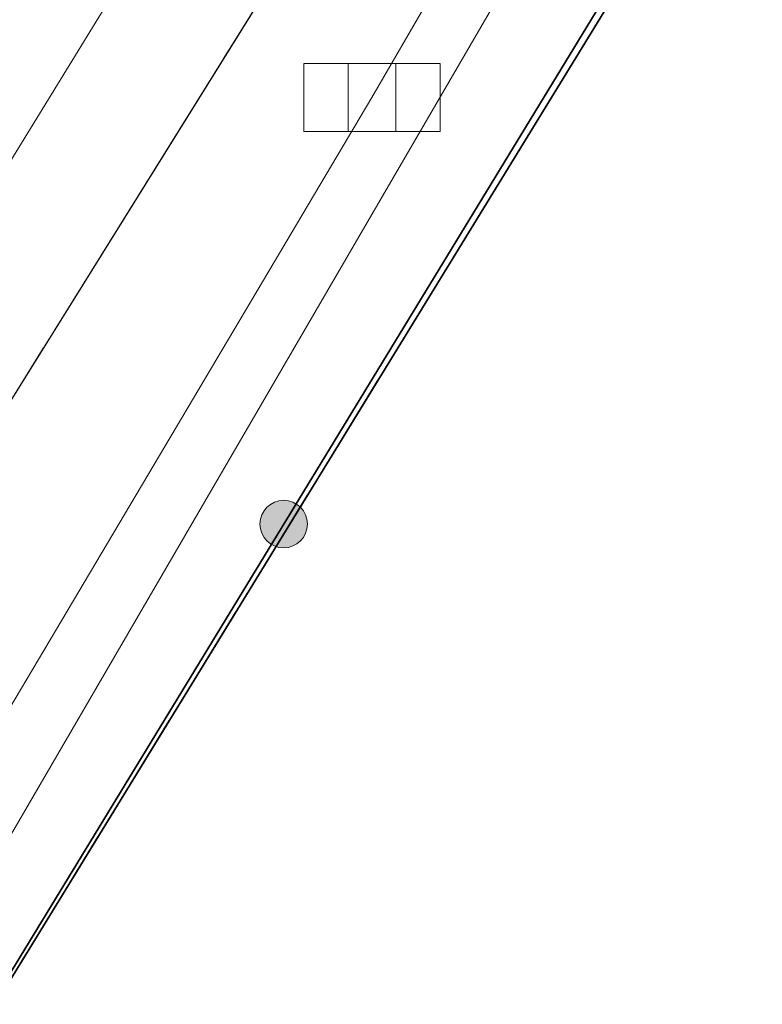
# Model space of a CAD drawing. Header units: millimetres. Extents: x 6505374 to 6517269, y 5595210 to 5612711.
# Tile 151 of 256: x 6513737.97 to 6513743.41, y 5608931.67 to 5608938.88. Entities that reach past the tile are written whole.
import ezdxf

# ---------------------------------------------------------------- set-up
doc = ezdxf.new("R2010")
doc.units = ezdxf.units.MM
for name, pattern in [('BUUT04', [200000, 0, -100000, 0, -100000]), ('EGBK02', [4, 1.5, -0.5, 1.5, -0.5]), ('EGBU01', [2, 0.5, -0.5, 0.5, -0.5]), ('OTKJ_A05', [2, 1.5, -0.5])]:
    doc.linetypes.add(name, pattern=pattern)
for name, color, linetype, lineweight in [('Działki', 18, 'Continuous', 0), ('Komunikacja (linie)', 18, 'Continuous', 0), ('Komunikacja (obszary)', 18, 'Continuous', 0), ('Ogrodzenia', 18, 'Continuous', 0), ('Przewody elektroenergetyczne', 1, 'Continuous', 0)]:
    doc.layers.add(name, color=color, linetype=linetype, lineweight=lineweight)
for name, color, linetype, lineweight, true_color in [('Kontury klasyfikacyjne', 82, 'Continuous', 0, 0x24bc24), ('Przewody kanalizacyjne', 36, 'Continuous', 0, 0x803300), ('Urządzenia związane z siecią (punkty)', 36, 'Continuous', 0, 0x803300), ('Użytki gruntowe', 96, 'Continuous', 0, 0x008000)]:
    doc.layers.add(name, color=color, linetype=linetype, lineweight=lineweight, true_color=true_color)

# ---------------------------------------------------------------- blocks, each defined once
blk = doc.blocks.new('SUKK_P05')
at = {"color": 36, "linetype": 'Continuous', "lineweight": 18, "true_color": 0x803300}
for p, q in [((-1, 0.5), (-1, -0.5)), ((1, 0.5), (-1, 0.5)), ((-0.35, 0.5), (-0.35, -0.5)), ((0.35, 0.5), (0.35, -0.5)), ((1, -0.5), (1, 0.5)), ((-1, -0.5), (1, -0.5))]:
    blk.add_line(p, q, dxfattribs=at)
blk = doc.blocks.new('OTOO_L05')
at = {"linetype": 'BUUT04', "lineweight": 18, "true_color": 0x000000}
h = blk.add_hatch(color=18, dxfattribs=at)
h.dxf.hatch_style = 1
h.paths.add_polyline_path([(-0.58, 0, 1), (0.58, 0, 1)])
at = {"color": 18, "true_color": 0x0a0909}
blk.add_circle((0, 0), 0.58, dxfattribs=at)

msp = doc.modelspace()

# ---------------------------------------------------------------- linework, layer by layer
at = {"layer": 'Działki', "color": 18, "linetype": 'Continuous', "lineweight": 25, "true_color": 0x000000, "flags": 128}
msp.add_lwpolyline([(6513728.405, 5608916.3594), (6513755.1102, 5608899.2949), (6513783.3817, 5608852.6783), (6513791.8663, 5608829.6222), (6513820.0039, 5608848.1162), (6513791.39, 5608894.48), (6513778.37, 5608912.46), (6513771.44, 5608922.03), (6513760.23, 5608931.63), (6513768.11, 5608939.93), (6513784.59, 5608952.83), (6513764.5392, 5608969.4834), (6513755.4757, 5608960.496), (6513728.405, 5608916.3594)], close=True, dxfattribs=at)
msp.add_lwpolyline([(6513622.9656, 5608809.8316), (6513664.703, 5608840.3867), (6513689.38, 5608863.33), (6513691.94, 5608866.97), (6513698.77, 5608874.88), (6513709.41, 5608888.11), (6513723.5081, 5608910.2019), (6513728.405, 5608916.3594), (6513755.4757, 5608960.496), (6513752.5799, 5608969.0493), (6513746.0475, 5608963.7667), (6513741.0079, 5608954.6266), (6513725.451, 5608927.7842), (6513720.2949, 5608919.1763), (6513708.89, 5608894.18), (6513700.3362, 5608888.8574), (6513675.328, 5608862.569), (6513647.4649, 5608839.5014), (6513645.2696, 5608838.0314), (6513628.9908, 5608826.034)], dxfattribs=at)
at = {"layer": 'Komunikacja (linie)', "color": 18, "linetype": 'Continuous', "lineweight": 18, "true_color": 0x000000, "flags": 128}
msp.add_lwpolyline([(6513524.2128, 5608738.5505), (6513532.19, 5608743.9), (6513550.33, 5608755.9), (6513559.4, 5608762.49), (6513572.35, 5608772.18), (6513588.76, 5608784.7), (6513601.3402, 5608794.5359), (6513605.95, 5608798.14), (6513617.7, 5608808.92), (6513643.89, 5608829.06), (6513662.29, 5608843.53), (6513678.92, 5608857.43), (6513690.43, 5608867.82), (6513708.5, 5608888.72), (6513716.31, 5608901.39), (6513752.19, 5608959.04), (6513754.76, 5608962.59), (6513759.04, 5608966.97), (6513775.6, 5608983.38)], dxfattribs=at)
at = {"layer": 'Komunikacja (obszary)', "color": 18, "linetype": 'OTKJ_A05', "lineweight": 18, "true_color": 0x000000, "flags": 128}
msp.add_lwpolyline([(6513380.66, 5608706.23), (6513386.09, 5608700.49), (6513416.6, 5608701.99), (6513421.58, 5608702.29), (6513423.62, 5608702.5), (6513444.65, 5608706.77), (6513463.87, 5608711.04), (6513464.51, 5608709.41), (6513465.2815, 5608709.3761), (6513465.6281, 5608707.7724), (6513468.9345, 5608685.0408), (6513473.0317, 5608658.9962), (6513477.1661, 5608636.3056), (6513480.0248, 5608618.9814), (6513493.2773, 5608531.4461), (6513493.9187, 5608527.5723), (6513497.4307, 5608506.4932), (6513500.2177, 5608491.0132), (6513502.2192, 5608480.423), (6513510.0473, 5608450.9669), (6513511.3653, 5608444.3199), (6513514.5829, 5608430.1573), (6513517.03, 5608417.07), (6513520.47, 5608418.05), (6513517.6232, 5608428.9159), (6513511.992, 5608452.5874), (6513509.9212, 5608461.7), (6513503.714, 5608485.9715), (6513501.4844, 5608498.7659), (6513498.8749, 5608512.5484), (6513496.493, 5608527.3128), (6513482.5735, 5608618.9125), (6513477.4072, 5608649.2213), (6513471.2421, 5608687.7961), (6513468.1079, 5608709.4256), (6513468.51, 5608710.55), (6513468.77, 5608711.83), (6513469.18, 5608712.44), (6513469.78, 5608712.72), (6513477.14, 5608714.88), (6513488.92, 5608718.62), (6513504.11, 5608724.76), (6513515.37, 5608730.62), (6513523.9194, 5608738.2874), (6513532.1945, 5608743.9045), (6513550.33, 5608755.9), (6513559.4, 5608762.49), (6513572.35, 5608772.18), (6513588.76, 5608784.7), (6513601.3402, 5608794.5359), (6513605.95, 5608798.14), (6513617.6991, 5608808.9199), (6513643.8904, 5608829.0575), (6513662.2949, 5608843.5287), (6513678.9181, 5608857.4342), (6513690.4256, 5608867.822), (6513708.4967, 5608888.7154), (6513716.3073, 5608901.3931), (6513752.1936, 5608959.0378), (6513754.7602, 5608962.587), (6513759.0405, 5608966.9701), (6513775.5974, 5608983.3805), (6513772.032, 5608985.9588), (6513755.151, 5608969.7828), (6513747.7496, 5608962.449), (6513735.82, 5608943.739), (6513731.211, 5608936.031), (6513712.823, 5608903.9129), (6513704.6434, 5608891.7488), (6513686.212, 5608870.8691), (6513676.3504, 5608861.3801), (6513648.0058, 5608838.5161), (6513614.6176, 5608813.1085), (6513601.92, 5608803.07), (6513601.7088, 5608802.9074), (6513585.1, 5608790.12), (6513568.49, 5608777.51), (6513555.85, 5608767.95), (6513546.8457, 5608761.1785), (6513529.2314, 5608747.9321), (6513520.4427, 5608742.3219), (6513511.99, 5608736.34), (6513501.66, 5608730.4), (6513486.92, 5608725.27), (6513475.24, 5608721.37), (6513465.63, 5608718.18), (6513461.67, 5608717.24), (6513443.24, 5608712.94), (6513424.84, 5608708.5), (6513404.31, 5608706.99), (6513380.66, 5608706.23)], close=True, dxfattribs=at)
at = {"layer": 'Komunikacja (obszary)', "color": 7, "linetype": 'Continuous', "lineweight": 18, "true_color": 0xffffff, "flags": 128}
msp.add_lwpolyline([(6513643.8904, 5608829.0575), (6513662.2949, 5608843.5287), (6513678.9181, 5608857.4342), (6513690.4256, 5608867.822), (6513708.4967, 5608888.7154), (6513716.3073, 5608901.3931), (6513752.1936, 5608959.0378), (6513754.7602, 5608962.587), (6513759.0405, 5608966.9701), (6513775.5974, 5608983.3805), (6513772.032, 5608985.9588), (6513755.151, 5608969.7828), (6513747.7496, 5608962.449), (6513735.82, 5608943.739), (6513731.211, 5608936.031), (6513712.823, 5608903.9129), (6513704.6434, 5608891.7488), (6513686.212, 5608870.8691), (6513676.3504, 5608861.3801), (6513648.0058, 5608838.5161), (6513614.6176, 5608813.1085)], dxfattribs=at)
at = {"layer": 'Kontury klasyfikacyjne', "color": 82, "linetype": 'EGBK02', "lineweight": 18, "true_color": 0x24bc24, "flags": 128}
msp.add_lwpolyline([(6513728.405, 5608916.3594), (6513723.5081, 5608910.2019), (6513709.41, 5608888.11), (6513698.77, 5608874.88), (6513691.94, 5608866.97), (6513701.66, 5608855.12), (6513711.09, 5608862.28), (6513725.71, 5608873.69), (6513730.72, 5608881.73), (6513735.09, 5608888.74), (6513750.3861, 5608871.9768), (6513754.2898, 5608864.4053), (6513754.6305, 5608864.5909), (6513758.29, 5608866.39), (6513764.2611, 5608870.1252), (6513765.8955, 5608871.0466), (6513767.47, 5608868.0535), (6513769.5878, 5608869.1696), (6513767.9795, 5608872.2214), (6513770.6156, 5608873.7282), (6513781.3696, 5608855.996), (6513804.0886, 5608874.3155), (6513799.5138, 5608896.1205), (6513791.39, 5608894.48), (6513778.37, 5608912.46), (6513771.44, 5608922.03), (6513760.23, 5608931.63), (6513768.11, 5608939.93), (6513784.59, 5608952.83), (6513787.1572, 5608956.3216), (6513786.6551, 5608977.8483), (6513780.1034, 5608981.7791), (6513777.2285, 5608982.0857), (6513764.5392, 5608969.4834), (6513755.4757, 5608960.496), (6513745.6118, 5608944.4136), (6513728.405, 5608916.3594)], close=True, dxfattribs=at)
at = {"layer": 'Kontury klasyfikacyjne', "color": 7, "linetype": 'Continuous', "lineweight": 18, "true_color": 0xffffff, "flags": 128}
msp.add_lwpolyline([(6513745.6118, 5608944.4136), (6513728.405, 5608916.3594), (6513728.405, 5608916.3594), (6513723.5081, 5608910.2019), (6513709.41, 5608888.11), (6513698.77, 5608874.88), (6513691.94, 5608866.97), (6513701.66, 5608855.12), (6513711.09, 5608862.28), (6513725.71, 5608873.69), (6513730.72, 5608881.73), (6513735.09, 5608888.74), (6513750.3861, 5608871.9768)], dxfattribs=at)
at = {"layer": 'Ogrodzenia', "color": 18, "linetype": 'Continuous', "lineweight": 35, "true_color": 0x000000, "flags": 128}
msp.add_lwpolyline([(6513728.2, 5608915.97), (6513746.54, 5608946.07), (6513752.66, 5608956.97), (6513765.27, 5608969.32)], dxfattribs=at)
at = {"layer": 'Przewody elektroenergetyczne', "color": 1, "linetype": 'Continuous', "lineweight": 18, "true_color": 0xff0000, "flags": 128}
msp.add_lwpolyline([(6513750.16, 5608953.97), (6513730.36, 5608919.94), (6513728.71, 5608919.69), (6513727.18, 5608920.36), (6513723.3, 5608922.8), (6513722.44, 5608922.71), (6513721.95, 5608922.24), (6513707.35, 5608897.76), (6513704.15, 5608892.88), (6513703.15, 5608892.46), (6513701.99, 5608892.78), (6513694.0948, 5608902.829), (6513692.4176, 5608904.0506), (6513689.7189, 5608901.8996)], dxfattribs=at)
at = {"layer": 'Przewody kanalizacyjne', "color": 36, "linetype": 'Continuous', "lineweight": 18, "true_color": 0x803300, "flags": 128}
for points in [[(6513655.74, 5608839.09), (6513686.81, 5608866.25), (6513699.12, 5608879.71), (6513707.59, 5608891.31), (6513714.09, 5608900.55), (6513723.48, 5608913.28), (6513726.62, 5608918.75), (6513737.36, 5608936.96), (6513753.44, 5608963.09)], [(6513751.3756, 5608957.2443), (6513750.6519, 5608955.78), (6513740.5536, 5608938.3099), (6513732.5927, 5608924.896), (6513709.0804, 5608889.0974), (6513706.9137, 5608886.0706), (6513699.0494, 5608877.2487), (6513689.052, 5608864.8614), (6513681.0407, 5608855.3521), (6513673.8036, 5608849.9832), (6513654.2801, 5608834.701), (6513653.7247, 5608834.1877)]]:
    msp.add_lwpolyline(points, dxfattribs=at)
at = {"layer": 'Użytki gruntowe', "color": 96, "linetype": 'EGBU01', "lineweight": 18, "true_color": 0x008000, "flags": 128}
for points in [[(6514018.346, 5608437.7503), (6513994.1752, 5608436.1452), (6513968.8582, 5608431.9835), (6513947.4182, 5608428.1456), (6513922.0751, 5608424.2842), (6513899.4121, 5608419.8087), (6513877.3659, 5608416.026), (6513875.3605, 5608415.6821), (6513873.2729, 5608415.3298), (6513852.6354, 5608411.8054), (6513848.2625, 5608410.9811), (6513830.6935, 5608408.0585), (6513829.38, 5608407.84), (6513825.94, 5608407.17), (6513806.5888, 5608403.3929), (6513787.1025, 5608399.8545), (6513765.3417, 5608396.308), (6513757.5419, 5608434.3528), (6513754.5344, 5608433.9571), (6513762.6068, 5608395.8365), (6513744.8254, 5608392.7969), (6513732.0216, 5608390.2283), (6513728.4287, 5608389.5042), (6513718.8357, 5608387.8651), (6513696.39, 5608384.03), (6513668.15, 5608379.13), (6513648.46, 5608375.59), (6513640.95, 5608374.29), (6513635.1254, 5608372.8464), (6513619.1817, 5608369.9841), (6513613.609, 5608371.5349), (6513580.0835, 5608380.6479), (6513552.3615, 5608388.8159), (6513525.84, 5608397.69), (6513519.67, 5608426.09), (6513519.1173, 5608428.1639), (6513507.3066, 5608472.4788), (6513505.47, 5608479.37), (6513505.13, 5608480.66), (6513503.99, 5608486.42), (6513497.9993, 5608523.4923), (6513494.07, 5608523.34), (6513497.7912, 5608499.7396), (6513500.91, 5608479.96), (6513502.8991, 5608472.4898), (6513509.95, 5608446.01), (6513513.88, 5608431.27), (6513518.5, 5608400.24), (6513517.41, 5608400.6), (6513513.89, 5608401.76), (6513492.3, 5608408.18), (6513485.4188, 5608410.2229), (6513459.5792, 5608417.8941), (6513432.87, 5608425.55), (6513425.2, 5608427.78), (6513406.87, 5608433.38), (6513384.7202, 5608440.1881), (6513378.7428, 5608465.8393), (6513374.2674, 5608484.3671), (6513369.7166, 5608503.207), (6513365.8622, 5608518.6405), (6513360.4833, 5608540.1784), (6513360.0052, 5608540.0319), (6513364.3904, 5608519.4121), (6513368.5555, 5608499.8275), (6513372.163, 5608483.9751), (6513374.5344, 5608473.5543), (6513381.8518, 5608441.4001), (6513363.9139, 5608446.6736), (6513335.5713, 5608457.198), (6513325.4858, 5608460.8407), (6513321.5565, 5608463.1219), (6513312.5918, 5608470.6748), (6513289.1368, 5608497.6919), (6513301.9632, 5608517.3326), (6513305.0297, 5608526.5284), (6513305.3948, 5608528.784), (6513310.5348, 5608560.5432), (6513310.7643, 5608568.1467), (6513310.6455, 5608602.1109), (6513311.1229, 5608610.2331), (6513311.1096, 5608630.4177), (6513311.3345, 5608637.6009), (6513312.0018, 5608658.9091), (6513314.5117, 5608669.0781), (6513318.934, 5608676.146), (6513323.2459, 5608679.6575), (6513328.3228, 5608681.6474), (6513346.6461, 5608688.2469), (6513362.735, 5608694.0453), (6513386.2616, 5608699.5171), (6513394.3831, 5608699.8907), (6513404.2634, 5608700.3144), (6513422.98, 5608701.38), (6513447.2381, 5608706.0114), (6513465.72, 5608709.54), (6513467.74, 5608692.38), (6513468.54, 5608683.0401), (6513469.03, 5608677.32), (6513471.5, 5608662.9), (6513472.0862, 5608659.4785), (6513474.1095, 5608647.668), (6513476.84, 5608631.73), (6513480.4484, 5608609.3259), (6513484.31, 5608585.35), (6513493.45, 5608527.29), (6513497.5662, 5608527.2006), (6513481.0259, 5608630.8223), (6513476.8053, 5608657.5426), (6513475.5017, 5608665.7956), (6513474.9831, 5608669.0785), (6513473.7254, 5608676.9547), (6513468.7513, 5608710.374), (6513481.4615, 5608714.1749), (6513491.9998, 5608717.3249), (6513507.0021, 5608724.1256), (6513514.5872, 5608728.9587), (6513534.1123, 5608741.3998), (6513565.7808, 5608762.9586), (6513594.6597, 5608786.9092), (6513604.3025, 5608794.8977), (6513622.9656, 5608809.8316), (6513664.703, 5608840.3867), (6513689.38, 5608863.33), (6513691.94, 5608866.97), (6513698.77, 5608874.88), (6513709.41, 5608888.11), (6513723.5081, 5608910.2019), (6513728.405, 5608916.3594), (6513745.6118, 5608944.4136), (6513755.4757, 5608960.496), (6513764.5392, 5608969.4834), (6513777.2285, 5608982.0857), (6513780.1034, 5608981.7791), (6513786.6551, 5608977.8483), (6513800.47, 5608969.56), (6513826.2946, 5608952.7795), (6513828.71, 5608951.21), (6513831.64, 5608949.31), (6513834.1, 5608947.72), (6513846.72, 5608939.05), (6513865.9, 5608919.21), (6513894.65, 5608884.75), (6513916.95, 5608858.11), (6513927.46, 5608845.65), (6513939.13, 5608832.1), (6513941.31, 5608829.33), (6513953.42, 5608812.79), (6513962.5459, 5608797.9265), (6513962.5898, 5608797.855), (6513973.4599, 5608780.1505), (6513975.7359, 5608774.8451), (6513980.781, 5608763.0841), (6513991.4714, 5608739.2324), (6513992.3146, 5608737.0812), (6513998.1517, 5608715.6974), (6514000.0491, 5608708.7463), (6513999.5728, 5608696.2233), (6514002.3403, 5608671.1064), (6514002.4856, 5608669.7874), (6514004.7448, 5608649.244), (6514005.871, 5608635.1386), (6514006.12, 5608632.02), (6514010.64, 5608593.16), (6514011.346, 5608586.6596), (6514014.79, 5608554.95), (6514016.68, 5608537.5), (6514016.08, 5608505.5), (6514017.0394, 5608468.6099), (6514019.5833, 5608441.4434), (6514018.346, 5608437.7503)], [(6513728.405, 5608916.3594), (6513723.5081, 5608910.2019), (6513709.41, 5608888.11), (6513698.77, 5608874.88), (6513691.94, 5608866.97), (6513689.38, 5608863.33), (6513697.2, 5608852.1), (6513708.8268, 5608828.022), (6513710.0576, 5608822.0302), (6513713.1022, 5608807.2087), (6513719.5555, 5608775.7927), (6513745.3975, 5608781.8556), (6513738.6553, 5608812.7813), (6513749.3208, 5608815.7704), (6513741.1114, 5608836.1644), (6513734.3372, 5608852.9929), (6513754.2898, 5608864.4053), (6513754.6305, 5608864.5909), (6513758.29, 5608866.39), (6513764.2611, 5608870.1252), (6513765.8955, 5608871.0466), (6513767.47, 5608868.0535), (6513769.5878, 5608869.1696), (6513767.9795, 5608872.2214), (6513770.6156, 5608873.7282), (6513755.1102, 5608899.2949), (6513738.5368, 5608909.8852), (6513758.4605, 5608933.1233), (6513760.23, 5608931.63), (6513768.11, 5608939.93), (6513784.59, 5608952.83), (6513796.4218, 5608944.4717), (6513798.8432, 5608942.7012), (6513801.13, 5608945.19), (6513814.75, 5608935.85), (6513820.49, 5608944.09), (6513826.2946, 5608952.7795), (6513800.47, 5608969.56), (6513786.6551, 5608977.8483), (6513780.1034, 5608981.7791), (6513777.2285, 5608982.0857), (6513764.5392, 5608969.4834), (6513755.4757, 5608960.496), (6513745.6118, 5608944.4136), (6513728.405, 5608916.3594)]]:
    msp.add_lwpolyline(points, close=True, dxfattribs=at)
at = {"layer": 'Użytki gruntowe', "color": 7, "linetype": 'Continuous', "lineweight": 18, "true_color": 0xffffff, "flags": 128}
for points in [[(6513622.9656, 5608809.8316), (6513664.703, 5608840.3867), (6513689.38, 5608863.33), (6513691.94, 5608866.97), (6513698.77, 5608874.88), (6513709.41, 5608888.11), (6513723.5081, 5608910.2019), (6513728.405, 5608916.3594), (6513745.6118, 5608944.4136), (6513755.4757, 5608960.496), (6513764.5392, 5608969.4834), (6513777.2285, 5608982.0857), (6513780.1034, 5608981.7791), (6513786.6551, 5608977.8483), (6513800.47, 5608969.56), (6513826.2946, 5608952.7795), (6513828.71, 5608951.21), (6513831.64, 5608949.31), (6513834.1, 5608947.72), (6513846.72, 5608939.05)], [(6513745.6118, 5608944.4136), (6513728.405, 5608916.3594), (6513728.405, 5608916.3594), (6513723.5081, 5608910.2019), (6513709.41, 5608888.11), (6513698.77, 5608874.88), (6513691.94, 5608866.97), (6513689.38, 5608863.33), (6513697.2, 5608852.1), (6513708.8268, 5608828.022)]]:
    msp.add_lwpolyline(points, dxfattribs=at)

# ---------------------------------------------------------------- block references
at = {"layer": 'Ogrodzenia', "color": 18, "true_color": 0x000000, "xscale": 0.3, "yscale": 0.3, "zscale": 0.3, "rotation": 58.645951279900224}
msp.add_blockref('OTOO_L05', (6513739.9073, 5608935.1843), dxfattribs=at)
at = {"layer": 'Urządzenia związane z siecią (punkty)', "color": 36, "true_color": 0x803300, "xscale": 0.5, "yscale": 0.5, "zscale": 0.5}
msp.add_blockref('SUKK_P05', (6513740.5536, 5608938.3099), dxfattribs=at)

doc.saveas('drawing.dxf')
